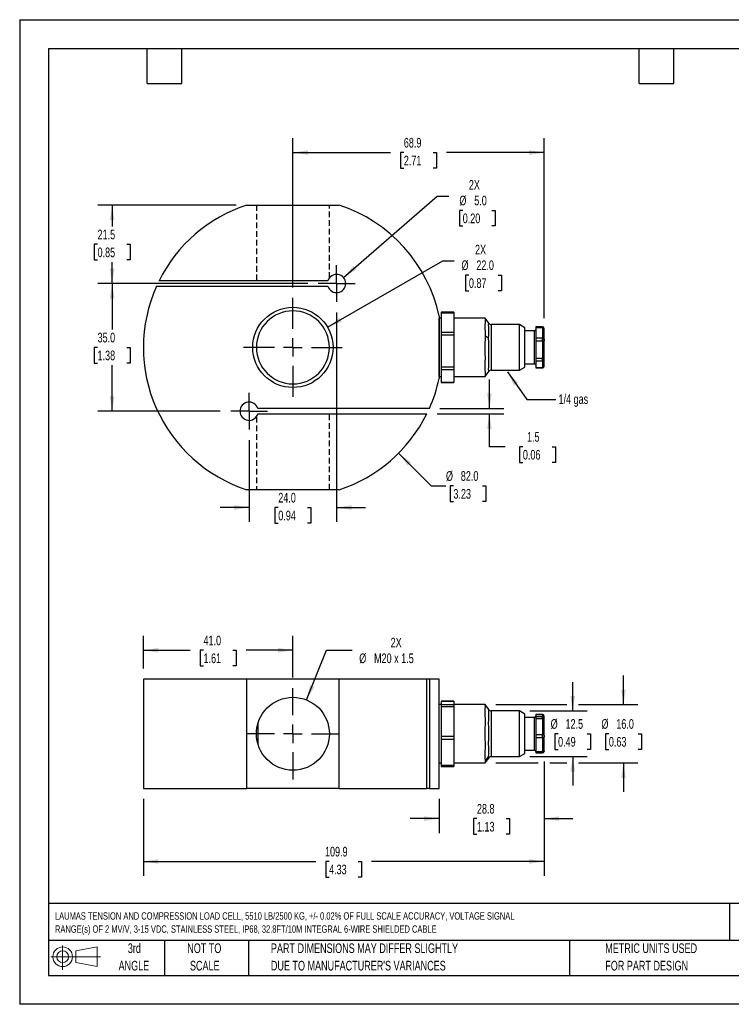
# Model space of a CAD drawing. Header units: millimetres. Extents: x 0 to 349, y 0 to 270.
# Tile 1 of 2: x 0 to 195, y 0 to 270. Entities that reach past the tile are written whole.
import ezdxf

# ---------------------------------------------------------------- set-up
doc = ezdxf.new("R2010")
doc.units = ezdxf.units.MM
doc.header["$LTSCALE"] = 1.25
doc.linetypes.add('CENTERX2', pattern=[20.32, 12.7, -2.54, 2.54, -2.54])
doc.linetypes.add('HIDDEN', pattern=[1.905, 1.27, -0.635])
for name, color, linetype in [('CENTER', 40, 'CENTERX2'), ('HIDDEN', 102, 'HIDDEN'), ('SLD-DEFPOINTS', 7, 'Continuous')]:
    doc.layers.add(name, color=color, linetype=linetype)
doc.layers.add('DIMENSIONS', color=140, linetype='Continuous', lineweight=25)
doc.layers.add('TEXT', color=140, linetype='Continuous', lineweight=25)
doc.styles.add('SLDTEXTSTYLE0', font='TXT', dxfattribs={"width": 0.7})
doc.dimstyles.new('SLDDIMSTYLE0', dxfattribs={"dimtxt": 2.69751, "dimasz": 4.1275, "dimexe": 0, "dimexo": 0.0625, "dimgap": 0.674377, "dimtad": 0, "dimtih": 1, "dimtoh": 1, "dimdec": 1, "dimrnd": 1e-09, "dimzin": 12, "dimdsep": 46, "dimtxsty": 'SLDTEXTSTYLE0', "dimsah": 1, "dimcen": 0, "dimadec": 0, "dimazin": 3, "dimtfac": 1, "dimtdec": 1, "dimtofl": 0, "dimtmove": 0, "dimatfit": 3, "dimfxl": 0, "dimfrac": 2, "dimtolj": 1, "dimtzin": 12, "dimarcsym": 0})
doc.dimstyles.new('SLDDIMSTYLE1', dxfattribs={"dimtxt": 2.69751, "dimasz": 4.1275, "dimexe": 0, "dimexo": 0.0625, "dimgap": 0.674377, "dimtad": 0, "dimtih": 1, "dimtoh": 1, "dimdec": 1, "dimrnd": 1e-09, "dimzin": 4, "dimdsep": 46, "dimtxsty": 'SLDTEXTSTYLE0', "dimsah": 1, "dimcen": 0.09, "dimadec": 0, "dimazin": 1, "dimtfac": 1, "dimtdec": 1, "dimtofl": 0, "dimtmove": 0, "dimatfit": 3, "dimfxl": 0, "dimfrac": 2, "dimtolj": 1, "dimtzin": 12, "dimarcsym": 0})
doc.dimstyles.new('SLDDIMSTYLE2', dxfattribs={"dimtxt": 2.69751, "dimasz": 4.1275, "dimexe": 0, "dimexo": 0.0625, "dimgap": 0.674377, "dimtad": 0, "dimtih": 1, "dimtoh": 1, "dimdec": 1, "dimrnd": 1e-09, "dimzin": 12, "dimdsep": 46, "dimtxsty": 'SLDTEXTSTYLE0', "dimsah": 1, "dimcen": 0.09, "dimadec": 0, "dimazin": 3, "dimtfac": 1, "dimtdec": 1, "dimtmove": 0, "dimatfit": 0, "dimfxl": 0, "dimfrac": 2, "dimtolj": 1, "dimtzin": 12, "dimarcsym": 0})
doc.dimstyles.new('SLDDIMSTYLE3', dxfattribs={"dimtxt": 2.69751, "dimasz": 4.1275, "dimexe": 0, "dimexo": 0.0625, "dimgap": 0.674377, "dimtad": 0, "dimtih": 1, "dimtoh": 1, "dimdec": 1, "dimrnd": 1e-09, "dimzin": 4, "dimdsep": 46, "dimtxsty": 'SLDTEXTSTYLE0', "dimsah": 1, "dimcen": 0.09, "dimadec": 0, "dimazin": 1, "dimtfac": 1, "dimtdec": 1, "dimtmove": 0, "dimatfit": 0, "dimfxl": 0, "dimfrac": 2, "dimtolj": 1, "dimtzin": 12, "dimarcsym": 0})
doc.dimstyles.new('SLDDIMSTYLE4', dxfattribs={"dimtxt": 2.69751, "dimasz": 4.1275, "dimexe": 0, "dimexo": 0.0625, "dimgap": 0.674377, "dimtad": 0, "dimtih": 1, "dimtoh": 1, "dimdec": 1, "dimrnd": 1e-09, "dimzin": 12, "dimdsep": 46, "dimtxsty": 'SLDTEXTSTYLE0', "dimsah": 1, "dimcen": 0.09, "dimadec": 0, "dimazin": 3, "dimtfac": 1, "dimtdec": 1, "dimtofl": 0, "dimtmove": 0, "dimatfit": 3, "dimfxl": 0, "dimfrac": 2, "dimtolj": 1, "dimtzin": 12, "dimarcsym": 0})
doc.dimstyles.new('SLDDIMSTYLE6', dxfattribs={"dimtxt": 2.69751, "dimasz": 4.1275, "dimexe": 0, "dimexo": 0.0625, "dimgap": 0.674377, "dimtad": 0, "dimtih": 1, "dimtoh": 1, "dimdec": 1, "dimrnd": 1e-09, "dimzin": 4, "dimdsep": 46, "dimtxsty": 'SLDTEXTSTYLE0', "dimsah": 1, "dimcen": 0, "dimadec": 0, "dimazin": 1, "dimtfac": 1, "dimtdec": 1, "dimtofl": 0, "dimtmove": 0, "dimatfit": 3, "dimfxl": 0, "dimfrac": 2, "dimtolj": 1, "dimtzin": 12, "dimarcsym": 0})
doc.dimstyles.new('SLDDIMSTYLE7', dxfattribs={"dimtxt": 2.69751, "dimasz": 4.1275, "dimexe": 0, "dimexo": 0.0625, "dimgap": 0.674377, "dimtad": 0, "dimtih": 1, "dimtoh": 1, "dimdec": 1, "dimrnd": 1e-09, "dimzin": 4, "dimdsep": 46, "dimtxsty": 'SLDTEXTSTYLE0', "dimsah": 1, "dimcen": 0, "dimadec": 0, "dimazin": 1, "dimtfac": 1, "dimtdec": 1, "dimtofl": 0, "dimtmove": 0, "dimatfit": 3, "dimfxl": 0, "dimfrac": 2, "dimtolj": 1, "dimtzin": 12, "dimarcsym": 0})
doc.dimstyles.new('SLDDIMSTYLE8', dxfattribs={"dimtxt": 0.18, "dimasz": 4.1275, "dimexe": 0, "dimexo": 0.0625, "dimgap": 0, "dimtad": 0, "dimtih": 1, "dimtoh": 1, "dimdec": 0, "dimrnd": 1e-09, "dimzin": 0, "dimdsep": 46, "dimtxsty": 'Standard', "dimsah": 1, "dimcen": 0.09, "dimadec": 0, "dimazin": 0, "dimtfac": 4.1275, "dimtdec": 0, "dimtofl": 0, "dimtmove": 0, "dimatfit": 3, "dimfxl": 0, "dimfrac": 2, "dimtolj": 1, "dimtzin": 0, "dimarcsym": 0})

# ---------------------------------------------------------------- blocks, each defined once
blk = doc.blocks.new('Block11')
at = {"color": 7, "linetype": 'Continuous', "lineweight": 18}
for p, q in [((3.24, 6.64), (3.24, 0)), ((6.85, 5.21), (12.72, 6.29)), ((12.72, 6.29), (12.72, 0.91)), ((0, 3.6), (13.59, 3.6)), ((6.85, 2), (6.85, 5.21)), ((6.85, 2), (12.72, 0.91))]:
    blk.add_line(p, q, dxfattribs=at)
for radius in [2.69, 1.61]:
    blk.add_circle((3.24, 3.6), radius, dxfattribs=at)
blk = doc.blocks.new('Block12')
at = {"layer": 'SLD-DEFPOINTS'}
blk.add_blockref('Block11', (0, 0), dxfattribs=at)
blk = doc.blocks.new('SW_NOTE_0')
at = {"layer": 'TEXT', "color": 0, "linetype": 'CENTERX2', "lineweight": 18, "attachment_point": 1, "style": 'SLDTEXTSTYLE0'}
for s, insert, char_height in [('LAUMAS TENSION AND COMPRESSION LOAD CELL, 5510 LB/2500 KG, +/- 0.02% OF FULL SCALE ACCURACY, VOLTAGE SIGNAL', (0, 2.61), 2.02313), ('RANGE(s) OF 2 MV/V, 3-15 VDC, STAINLESS STEEL, IP68, 32.8FT/10M INTEGRAL 6-WIRE SHIELDED CABLE', (0, -0.98), 2.0231)]:
    blk.add_mtext(s, dxfattribs=dict(at, insert=insert, char_height=char_height))
blk = doc.blocks.new('SW_NOTE_0_3')
at = {"layer": 'TEXT', "color": 0, "linetype": 'CENTERX2', "lineweight": 18, "char_height": 2.6458, "attachment_point": 1, "style": 'SLDTEXTSTYLE0'}
for s, insert in [('PART DIMENSIONS MAY DIFFER SLIGHTLY', (0, 3.41)), ("DUE TO MANUFACTURER'S VARIANCES", (0, -1.37))]:
    blk.add_mtext(s, dxfattribs=dict(at, insert=insert))
blk = doc.blocks.new('SW_NOTE_0_4')
at = {"layer": 'TEXT', "color": 0, "linetype": 'CENTERX2', "lineweight": 18, "char_height": 2.646, "attachment_point": 2, "style": 'SLDTEXTSTYLE0'}
for s, insert in [('NOT TO', (6.57, 3.41)), ('SCALE', (6.69, -1.37))]:
    blk.add_mtext(s, dxfattribs=dict(at, insert=insert))
blk = doc.blocks.new('SW_NOTE_0_5')
at = {"layer": 'TEXT', "color": 0, "linetype": 'CENTERX2', "lineweight": 18, "char_height": 2.646, "attachment_point": 2, "style": 'SLDTEXTSTYLE0'}
for s, insert in [('3rd', (2.89, 3.41)), ('ANGLE', (2.77, -1.37))]:
    blk.add_mtext(s, dxfattribs=dict(at, insert=insert))
blk = doc.blocks.new('SW_NOTE_0_6')
at = {"layer": 'TEXT', "color": 0, "linetype": 'CENTERX2', "lineweight": 18, "char_height": 2.6458, "attachment_point": 1, "style": 'SLDTEXTSTYLE0'}
for s, insert in [('METRIC UNITS USED', (0, 3.41)), ('FOR PART DESIGN', (0, -1.37))]:
    blk.add_mtext(s, dxfattribs=dict(at, insert=insert))
blk = doc.blocks.new('_D')
at = {"layer": 'DIMENSIONS'}
for p, q in [((78.68, 83.42), (84.19, 97.04)), ((84.19, 97.04), (91.14, 97.04))]:
    blk.add_line(p, q, dxfattribs=at)
blk.add_solid([(78.68, 83.42), (80.81, 87.01), (79.64, 87.49)], dxfattribs=at)
at = {"layer": 'DIMENSIONS', "char_height": 2.646, "attachment_point": 1, "style": 'SLDTEXTSTYLE0'}
for s, insert in [('2X', (101.73, 100.45)), ('%%c', (93.12, 96.17)), ('M20 x 1.5', (97.19, 96.17))]:
    blk.add_mtext(s, dxfattribs=dict(at, insert=insert))
blk = doc.blocks.new('_D_1')
at = {"layer": 'DIMENSIONS'}
for p, q in [((33.93, 92.03), (33.93, 101.01)), ((74.93, 89.57), (74.93, 101.01)), ((33.93, 97.04), (46.76, 97.04)), ((50.42, 97.04), (49.51, 97.04)), ((49.51, 97.04), (49.51, 92.75)), ((58.43, 97.04), (59.34, 97.04)), ((59.34, 97.04), (59.34, 92.75)), ((74.93, 97.04), (62.09, 97.04)), ((49.51, 92.75), (50.42, 92.75)), ((59.34, 92.75), (58.43, 92.75))]:
    blk.add_line(p, q, dxfattribs=at)
for points in [[(33.93, 97.04), (38.05, 96.41), (38.05, 97.68)], [(74.93, 97.04), (70.8, 97.68), (70.8, 96.41)]]:
    blk.add_solid(points, dxfattribs=at)
at = {"layer": 'DIMENSIONS', "char_height": 2.646, "attachment_point": 1, "style": 'SLDTEXTSTYLE0'}
for s, insert in [('41.0', (50.42, 101.06)), ('1.61', (50.42, 96.17))]:
    blk.add_mtext(s, dxfattribs=dict(at, insert=insert))
blk = doc.blocks.new('_D_2')
at = {"layer": 'DIMENSIONS'}
for p, q in [((151.66, 80.4), (151.66, 88.34)), ((139.92, 80.4), (155.63, 80.4)), ((147.65, 74.15), (146.75, 74.15)), ((146.75, 74.15), (146.75, 69.87)), ((155.67, 74.15), (156.58, 74.15)), ((156.58, 74.15), (156.58, 69.87)), ((139.92, 67.9), (155.63, 67.9)), ((146.75, 69.87), (147.65, 69.87)), ((151.66, 67.9), (151.66, 59.97)), ((156.58, 69.87), (155.67, 69.87))]:
    blk.add_line(p, q, dxfattribs=at)
for points in [[(151.66, 80.4), (152.3, 84.53), (151.03, 84.53)], [(151.66, 67.9), (151.03, 63.78), (152.3, 63.78)]]:
    blk.add_solid(points, dxfattribs=at)
at = {"layer": 'DIMENSIONS', "char_height": 2.646, "attachment_point": 1, "style": 'SLDTEXTSTYLE0'}
for s, insert in [('%%c', (145.62, 78.17)), ('12.5', (149.69, 78.17)), ('0.49', (147.65, 73.28))]:
    blk.add_mtext(s, dxfattribs=dict(at, insert=insert))
blk = doc.blocks.new('_D_3')
at = {"layer": 'DIMENSIONS'}
for p, q in [((165.59, 82.15), (165.59, 90.09)), ((130.58, 82.15), (150.1, 82.15)), ((153.23, 82.15), (169.56, 82.15)), ((161.58, 74.15), (160.68, 74.15)), ((160.68, 74.15), (160.68, 69.87)), ((169.6, 74.15), (170.5, 74.15)), ((170.5, 74.15), (170.5, 69.87)), ((160.68, 69.87), (161.58, 69.87)), ((170.5, 69.87), (169.6, 69.87)), ((130.58, 66.15), (142.23, 66.15)), ((145.36, 66.15), (150.1, 66.15)), ((153.23, 66.15), (169.56, 66.15)), ((165.59, 66.15), (165.59, 58.22))]:
    blk.add_line(p, q, dxfattribs=at)
for points in [[(165.59, 82.15), (166.22, 86.28), (164.95, 86.28)], [(165.59, 66.15), (164.95, 62.03), (166.22, 62.03)]]:
    blk.add_solid(points, dxfattribs=at)
at = {"layer": 'DIMENSIONS', "char_height": 2.646, "attachment_point": 1, "style": 'SLDTEXTSTYLE0'}
for s, insert in [('%%c', (159.54, 78.17)), ('16.0', (163.62, 78.17)), ('0.63', (161.58, 73.28))]:
    blk.add_mtext(s, dxfattribs=dict(at, insert=insert))
blk = doc.blocks.new('_D_4')
at = {"layer": 'DIMENSIONS'}
for p, q in [((143.8, 66.56), (143.8, 35.19)), ((33.93, 56.28), (33.93, 35.19)), ((33.93, 39.15), (81.2, 39.15)), ((84.85, 39.15), (83.95, 39.15)), ((83.95, 39.15), (83.95, 34.87)), ((92.87, 39.15), (93.77, 39.15)), ((93.77, 39.15), (93.77, 34.87)), ((143.8, 39.15), (96.52, 39.15)), ((83.95, 34.87), (84.85, 34.87)), ((93.77, 34.87), (92.87, 34.87))]:
    blk.add_line(p, q, dxfattribs=at)
for points in [[(33.93, 39.15), (38.05, 38.52), (38.05, 39.79)], [(143.8, 39.15), (139.67, 39.79), (139.67, 38.52)]]:
    blk.add_solid(points, dxfattribs=at)
at = {"layer": 'DIMENSIONS', "char_height": 2.646, "attachment_point": 1, "style": 'SLDTEXTSTYLE0'}
for s, insert in [('109.9', (83.73, 43.17)), ('4.33', (84.85, 38.28))]:
    blk.add_mtext(s, dxfattribs=dict(at, insert=insert))
blk = doc.blocks.new('_D_5')
at = {"layer": 'DIMENSIONS'}
for p, q in [((143.8, 66.56), (143.8, 46.92)), ((115.03, 56.28), (115.03, 46.92)), ((115.03, 50.89), (107.09, 50.89)), ((125.4, 50.89), (124.5, 50.89)), ((124.5, 50.89), (124.5, 46.6)), ((133.42, 50.89), (134.32, 50.89)), ((134.32, 50.89), (134.32, 46.6)), ((143.8, 50.89), (151.73, 50.89)), ((124.5, 46.6), (125.4, 46.6)), ((134.32, 46.6), (133.42, 46.6))]:
    blk.add_line(p, q, dxfattribs=at)
for points in [[(115.03, 50.89), (110.9, 51.53), (110.9, 50.26)], [(143.8, 50.89), (147.92, 50.26), (147.92, 51.53)]]:
    blk.add_solid(points, dxfattribs=at)
at = {"layer": 'DIMENSIONS', "char_height": 2.646, "attachment_point": 1, "style": 'SLDTEXTSTYLE0'}
for s, insert in [('28.8', (125.4, 54.91)), ('1.13', (125.4, 50.01))]:
    blk.add_mtext(s, dxfattribs=dict(at, insert=insert))
blk = doc.blocks.new('SW_CENTERMARKSYMBOL_0')
at = {"layer": 'CENTER', "color": 0}
for p, q in [((0, 5.08), (0, 12.54)), ((-5.08, 0), (-12.54, 0)), ((0, 0), (-2.54, 0)), ((0, 0), (0, 2.54)), ((0, 0), (0, -2.54)), ((0, 0), (2.54, 0)), ((5.08, 0), (12.54, 0)), ((0, -5.08), (0, -12.54))]:
    blk.add_line(p, q, dxfattribs=at)
blk = doc.blocks.new('_D_12')
at = {"layer": 'DIMENSIONS'}
for p, q in [((84.45, 185.56), (116.06, 203.8)), ((116.06, 203.8), (119.18, 203.8)), ((123.2, 199.89), (122.3, 199.89)), ((122.3, 199.89), (122.3, 195.6)), ((131.22, 199.89), (132.12, 199.89)), ((132.12, 199.89), (132.12, 195.6)), ((122.3, 195.6), (123.2, 195.6)), ((132.12, 195.6), (131.22, 195.6))]:
    blk.add_line(p, q, dxfattribs=at)
blk.add_solid([(84.45, 185.56), (88.34, 187.07), (87.71, 188.17)], dxfattribs=at)
at = {"layer": 'DIMENSIONS', "char_height": 2.646, "attachment_point": 1, "style": 'SLDTEXTSTYLE0'}
for s, insert in [('2X', (124.88, 208.19)), ('%%c', (121.16, 203.9)), ('22.0', (125.24, 203.9)), ('0.87', (123.2, 199.01))]:
    blk.add_mtext(s, dxfattribs=dict(at, insert=insert))
blk = doc.blocks.new('_D_13')
at = {"layer": 'DIMENSIONS'}
for p, q in [((88.81, 199.2), (114.5, 221.54)), ((114.5, 221.54), (117.7, 221.54)), ((121.5, 217.62), (120.59, 217.62)), ((120.59, 217.62), (120.59, 213.34)), ((129.52, 217.62), (130.42, 217.62)), ((130.42, 217.62), (130.42, 213.34)), ((120.59, 213.34), (121.5, 213.34)), ((130.42, 213.34), (129.52, 213.34))]:
    blk.add_line(p, q, dxfattribs=at)
blk.add_solid([(88.81, 199.2), (92.34, 201.43), (91.51, 202.39)], dxfattribs=at)
at = {"layer": 'DIMENSIONS', "char_height": 2.646, "attachment_point": 1, "style": 'SLDTEXTSTYLE0'}
for s, insert in [('2X', (123.18, 225.92)), ('%%c', (120.59, 221.64)), ('5.0', (124.66, 221.64)), ('0.20', (121.5, 216.75))]:
    blk.add_mtext(s, dxfattribs=dict(at, insert=insert))
blk = doc.blocks.new('_D_14')
at = {"layer": 'DIMENSIONS'}
for p, q in [((74.93, 196.47), (74.93, 237.43)), ((143.8, 188.08), (143.8, 237.43)), ((74.93, 233.46), (101.7, 233.46)), ((105.35, 233.46), (104.45, 233.46)), ((104.45, 233.46), (104.45, 229.18)), ((113.37, 233.46), (114.27, 233.46)), ((114.27, 233.46), (114.27, 229.18)), ((143.8, 233.46), (117.02, 233.46)), ((104.45, 229.18), (105.35, 229.18)), ((114.27, 229.18), (113.37, 229.18))]:
    blk.add_line(p, q, dxfattribs=at)
for points in [[(74.93, 233.46), (79.05, 232.83), (79.05, 234.1)], [(143.8, 233.46), (139.67, 234.1), (139.67, 232.83)]]:
    blk.add_solid(points, dxfattribs=at)
at = {"layer": 'DIMENSIONS', "char_height": 2.646, "attachment_point": 1, "style": 'SLDTEXTSTYLE0'}
for s, insert in [('68.9', (105.35, 237.48)), ('2.71', (105.35, 232.59))]:
    blk.add_mtext(s, dxfattribs=dict(at, insert=insert))
blk = doc.blocks.new('_D_15')
at = {"layer": 'DIMENSIONS'}
for p, q in [((59.4, 219.06), (21.4, 219.06)), ((25.37, 219.06), (25.37, 213.2)), ((21.36, 208.31), (20.46, 208.31)), ((20.46, 208.31), (20.46, 204.02)), ((29.38, 208.31), (30.28, 208.31)), ((30.28, 208.31), (30.28, 204.02)), ((20.46, 204.02), (21.36, 204.02)), ((25.37, 197.56), (25.37, 203.42)), ((30.28, 204.02), (29.38, 204.02)), ((79.01, 197.56), (21.4, 197.56))]:
    blk.add_line(p, q, dxfattribs=at)
for points in [[(25.37, 219.06), (24.73, 214.93), (26, 214.93)], [(25.37, 197.56), (26, 201.68), (24.73, 201.68)]]:
    blk.add_solid(points, dxfattribs=at)
at = {"layer": 'DIMENSIONS', "char_height": 2.646, "attachment_point": 1, "style": 'SLDTEXTSTYLE0'}
for s, insert in [('21.5', (21.36, 212.32)), ('0.85', (21.36, 207.43))]:
    blk.add_mtext(s, dxfattribs=dict(at, insert=insert))
blk = doc.blocks.new('_D_16')
at = {"layer": 'DIMENSIONS'}
for p, q in [((79.01, 197.56), (21.4, 197.56)), ((25.37, 197.56), (25.37, 184.95)), ((21.36, 180.06), (20.46, 180.06)), ((20.46, 180.06), (20.46, 175.77)), ((29.38, 180.06), (30.28, 180.06)), ((30.28, 180.06), (30.28, 175.77)), ((20.46, 175.77), (21.36, 175.77)), ((30.28, 175.77), (29.38, 175.77)), ((25.37, 162.56), (25.37, 175.17)), ((55.01, 162.56), (21.4, 162.56))]:
    blk.add_line(p, q, dxfattribs=at)
for points in [[(25.37, 197.56), (24.73, 193.43), (26, 193.43)], [(25.37, 162.56), (26, 166.68), (24.73, 166.68)]]:
    blk.add_solid(points, dxfattribs=at)
at = {"layer": 'DIMENSIONS', "char_height": 2.646, "attachment_point": 1, "style": 'SLDTEXTSTYLE0'}
for s, insert in [('35.0', (21.36, 184.07)), ('1.38', (21.36, 179.18))]:
    blk.add_mtext(s, dxfattribs=dict(at, insert=insert))
blk = doc.blocks.new('_D_17')
at = {"layer": 'DIMENSIONS'}
for p, q in [((86.93, 189.64), (86.93, 132.2)), ((62.93, 154.64), (62.93, 132.2)), ((62.93, 136.17), (54.99, 136.17)), ((70.92, 136.17), (70.01, 136.17)), ((70.01, 136.17), (70.01, 131.88)), ((78.93, 136.17), (79.84, 136.17)), ((79.84, 136.17), (79.84, 131.88)), ((86.93, 136.17), (94.86, 136.17)), ((70.01, 131.88), (70.92, 131.88)), ((79.84, 131.88), (78.93, 131.88))]:
    blk.add_line(p, q, dxfattribs=at)
for points in [[(62.93, 136.17), (58.8, 136.8), (58.8, 135.53)], [(86.93, 136.17), (91.05, 135.53), (91.05, 136.8)]]:
    blk.add_solid(points, dxfattribs=at)
at = {"layer": 'DIMENSIONS', "char_height": 2.646, "attachment_point": 1, "style": 'SLDTEXTSTYLE0'}
for s, insert in [('24.0', (70.92, 140.18)), ('0.94', (70.92, 135.29))]:
    blk.add_mtext(s, dxfattribs=dict(at, insert=insert))
blk = doc.blocks.new('_D_18')
at = {"layer": 'DIMENSIONS'}
for p, q in [((103.92, 151.07), (112.87, 142.12)), ((112.87, 142.12), (116.91, 142.12)), ((118.95, 142.12), (118.04, 142.12)), ((118.04, 142.12), (118.04, 137.83)), ((126.96, 142.12), (127.87, 142.12)), ((127.87, 142.12), (127.87, 137.83)), ((118.04, 137.83), (118.95, 137.83)), ((127.87, 137.83), (126.96, 137.83))]:
    blk.add_line(p, q, dxfattribs=at)
blk.add_solid([(103.92, 151.07), (106.39, 147.7), (107.28, 148.6)], dxfattribs=at)
at = {"layer": 'DIMENSIONS', "char_height": 2.646, "attachment_point": 1, "style": 'SLDTEXTSTYLE0'}
for s, insert in [('%%c', (116.91, 146.13)), ('82.0', (120.98, 146.13)), ('3.23', (118.95, 141.24))]:
    blk.add_mtext(s, dxfattribs=dict(at, insert=insert))
blk = doc.blocks.new('_D_19')
at = {"layer": 'DIMENSIONS'}
for p, q in [((128.82, 163.31), (128.82, 171.24)), ((115.22, 163.31), (132.79, 163.31)), ((114.51, 161.81), (132.79, 161.81)), ((128.82, 152.83), (128.82, 161.81)), ((133.14, 152.83), (128.82, 152.83)), ((138, 152.83), (137.1, 152.83)), ((137.1, 152.83), (137.1, 148.55)), ((146.02, 152.83), (146.93, 152.83)), ((146.93, 152.83), (146.93, 148.55)), ((137.1, 148.55), (138, 148.55)), ((146.93, 148.55), (146.02, 148.55))]:
    blk.add_line(p, q, dxfattribs=at)
for points in [[(128.82, 163.31), (129.46, 167.43), (128.19, 167.43)], [(128.82, 161.81), (128.19, 157.68), (129.46, 157.68)]]:
    blk.add_solid(points, dxfattribs=at)
at = {"layer": 'DIMENSIONS', "char_height": 2.646, "attachment_point": 1, "style": 'SLDTEXTSTYLE0'}
for s, insert in [('1.5', (139.13, 156.85)), ('0.06', (138, 151.96))]:
    blk.add_mtext(s, dxfattribs=dict(at, insert=insert))
blk = doc.blocks.new('SW_CENTERMARKSYMBOL_2')
at = {"layer": 'CENTER', "color": 0}
for p, q in [((0, 5.08), (0, 13.54)), ((-5.08, 0), (-13.54, 0)), ((0, 0), (-2.54, 0)), ((0, 0), (0, 2.54)), ((0, 0), (0, -2.54)), ((0, 0), (2.54, 0)), ((5.08, 0), (13.54, 0)), ((0, -5.08), (0, -13.54))]:
    blk.add_line(p, q, dxfattribs=at)
blk = doc.blocks.new('SW_CENTERMARKSYMBOL_3')
at = {"layer": 'CENTER', "color": 0}
for p, q in [((0, 2.54), (0, 5.04)), ((-2.54, 0), (-5.04, 0)), ((0, 0), (-2.54, 0)), ((0, 0), (0, 2.54)), ((0, 0), (0, -2.54)), ((0, 0), (2.54, 0)), ((2.54, 0), (5.04, 0)), ((0, -2.54), (0, -5.04))]:
    blk.add_line(p, q, dxfattribs=at)
blk = doc.blocks.new('SW_CENTERMARKSYMBOL_4')
at = {"layer": 'CENTER', "color": 0}
for p, q in [((0, 2.54), (0, 5.04)), ((-2.54, 0), (-5.04, 0)), ((0, 0), (-2.54, 0)), ((0, 0), (0, 2.54)), ((0, 0), (0, -2.54)), ((0, 0), (2.54, 0)), ((2.54, 0), (5.04, 0)), ((0, -2.54), (0, -5.04))]:
    blk.add_line(p, q, dxfattribs=at)

msp = doc.modelspace()

# ---------------------------------------------------------------- linework, layer by layer
at = {"color": 7, "linetype": 'Continuous'}
for p, q in [((0, 269.88), (0, 0)), ((0, 269.88), (349.25, 269.88)), ((349.25, 0), (0, 0))]:
    msp.add_line(p, q, dxfattribs=at)
for p, q in [((62.28, 219.06), (87.57, 219.06)), ((84.54, 198.31), (38.21, 198.31)), ((37.5, 196.81), (84.54, 196.81)), ((119.05, 189.69), (115.55, 189.69)), ((115.55, 189.69), (115.55, 189.54)), ((115.55, 189.54), (119.05, 189.54)), ((115.55, 189.54), (115.55, 184.17)), ((119.05, 189.69), (119.05, 189.54)), ((119.05, 189.54), (119.05, 184.17)), ((115.03, 188.6), (115.03, 171.51)), ((115.55, 188.06), (115.05, 188.06)), ((115.05, 172.06), (115.05, 188.06)), ((127.7, 188.06), (119.05, 188.06)), ((128.63, 186.71), (127.7, 188.06)), ((137.05, 186.31), (129.3, 186.31)), ((129.3, 186.31), (129.3, 173.81)), ((138.55, 185.44), (137.05, 186.31)), ((137.05, 182.51), (137.05, 186.31)), ((119.05, 184.17), (115.55, 184.17)), ((115.55, 184.17), (115.55, 183.48)), ((119.05, 184.17), (119.05, 183.48)), ((138.55, 182.17), (138.55, 185.44)), ((141.15, 184.56), (138.55, 184.56)), ((141.15, 181.83), (141.15, 184.56)), ((143.4, 185.68), (141.55, 185.68)), ((141.55, 185.68), (141.55, 185.53)), ((141.55, 185.53), (143.4, 185.53)), ((141.55, 185.53), (141.55, 182.59)), ((143.4, 185.53), (143.4, 185.68)), ((143.4, 185.53), (143.4, 182.59)), ((143.8, 185.26), (143.8, 185.21)), ((143.8, 182.27), (143.8, 185.21)), ((115.55, 183.48), (119.05, 183.48)), ((115.55, 183.48), (115.55, 174.6)), ((119.05, 183.48), (119.05, 174.6)), ((127.71, 183.2), (128.61, 182.68)), ((137.05, 173.81), (137.05, 182.51)), ((138.55, 174.67), (138.55, 182.17)), ((141.15, 175.56), (141.15, 181.83)), ((143.4, 182.59), (141.55, 182.59)), ((141.55, 182.59), (141.55, 181.9)), ((141.55, 181.9), (143.4, 181.9)), ((141.55, 181.9), (141.55, 177.02)), ((143.4, 181.9), (143.4, 182.59)), ((143.4, 181.9), (143.4, 177.02)), ((143.8, 182.27), (143.8, 182.12)), ((143.8, 182.12), (143.8, 181.94)), ((143.8, 177.07), (143.8, 181.94)), ((138.55, 175.56), (141.15, 175.56)), ((143.4, 177.02), (141.55, 177.02)), ((141.55, 177.02), (141.55, 176.42)), ((141.55, 176.42), (143.4, 176.42)), ((141.55, 176.42), (141.55, 174.49)), ((143.4, 176.42), (143.4, 177.02)), ((143.4, 176.42), (143.4, 174.49)), ((143.8, 176.79), (143.8, 177.07)), ((143.8, 174.86), (143.8, 176.79)), ((119.05, 174.6), (115.55, 174.6)), ((115.55, 174.6), (115.55, 174)), ((115.55, 174), (119.05, 174)), ((115.55, 174), (115.55, 170.48)), ((119.05, 174.6), (119.05, 174)), ((119.05, 174), (119.05, 170.48)), ((127.7, 172.05), (128.63, 173.41)), ((129.3, 173.81), (137.05, 173.81)), ((137.05, 173.81), (138.55, 174.67)), ((143.4, 174.49), (141.55, 174.49)), ((141.55, 174.49), (141.55, 174.43)), ((141.55, 174.43), (143.4, 174.43)), ((143.4, 174.43), (143.4, 174.49)), ((115.05, 172.06), (115.55, 172.06)), ((119.05, 170.48), (115.55, 170.48)), ((115.55, 170.48), (115.55, 170.42)), ((115.55, 170.42), (119.05, 170.42)), ((119.05, 172.06), (127.7, 172.06)), ((119.05, 170.48), (119.05, 170.42)), ((112.35, 163.31), (65.31, 163.31)), ((65.31, 161.81), (111.64, 161.81)), ((87.57, 141.06), (62.28, 141.06)), ((33.93, 89.15), (33.93, 59.15)), ((62.28, 89.15), (33.93, 89.15)), ((62.28, 59.15), (62.28, 89.15)), ((87.57, 89.15), (62.28, 89.15)), ((87.57, 89.15), (87.57, 59.15)), ((111.64, 89.15), (87.57, 89.15)), ((111.64, 59.15), (111.64, 89.15)), ((112.35, 89.15), (111.64, 89.15)), ((112.35, 89.15), (112.35, 59.15)), ((115.03, 89.15), (112.35, 89.15)), ((115.03, 59.15), (115.03, 89.15)), ((115.55, 82.15), (115.05, 82.15)), ((115.05, 66.8), (115.05, 82.15)), ((119.05, 83.13), (115.55, 83.13)), ((115.55, 83.13), (119.05, 83.13)), ((115.55, 83.13), (115.55, 82.06)), ((115.55, 83.13), (115.55, 83.13)), ((119.05, 82.06), (115.55, 82.06)), ((115.55, 82.06), (115.55, 81.61)), ((115.55, 81.61), (119.05, 81.61)), ((115.55, 81.61), (115.55, 73.38)), ((119.05, 83.13), (119.05, 82.06)), ((119.05, 83.13), (119.05, 83.13)), ((127.7, 82.15), (119.05, 82.15)), ((119.05, 82.06), (119.05, 81.61)), ((119.05, 81.61), (119.05, 73.38)), ((128.63, 80.81), (127.7, 82.16)), ((137.05, 80.4), (129.3, 80.4)), ((129.3, 80.4), (129.3, 68.41)), ((138.55, 79.54), (137.05, 80.4)), ((137.05, 67.9), (137.05, 80.4)), ((138.55, 68.77), (138.55, 79.54)), ((141.15, 78.65), (138.55, 78.65)), ((141.15, 69.65), (141.15, 78.65)), ((143.4, 79.42), (141.55, 79.42)), ((141.55, 79.42), (141.55, 79.41)), ((141.55, 79.41), (143.4, 79.41)), ((141.55, 79.41), (141.55, 78.83)), ((143.4, 78.83), (141.55, 78.83)), ((141.55, 78.83), (141.55, 78.38)), ((141.55, 78.38), (143.4, 78.38)), ((141.55, 78.38), (141.55, 73.86)), ((143.4, 79.41), (143.4, 79.42)), ((143.4, 79.41), (143.4, 78.83)), ((143.4, 78.38), (143.4, 78.83)), ((143.4, 78.38), (143.4, 73.86)), ((143.8, 78.43), (143.8, 79.01)), ((143.8, 78.22), (143.8, 78.43)), ((65.31, 76.9), (65.31, 71.41)), ((143.8, 73.71), (143.8, 78.22)), ((119.05, 73.38), (115.55, 73.38)), ((115.55, 73.38), (115.55, 72.64)), ((119.05, 73.38), (119.05, 72.64)), ((143.4, 73.86), (141.55, 73.86)), ((141.55, 73.86), (141.55, 73.12)), ((141.55, 73.12), (143.4, 73.12)), ((141.55, 73.12), (141.55, 69.19)), ((143.4, 73.12), (143.4, 73.86)), ((143.4, 73.12), (143.4, 69.19)), ((143.8, 73.71), (143.8, 73.36)), ((143.8, 69.43), (143.8, 73.36)), ((115.55, 72.64), (119.05, 72.64)), ((115.55, 72.64), (115.55, 65.48)), ((119.05, 72.64), (119.05, 65.48)), ((127.7, 66.15), (128.63, 67.5)), ((128.61, 68.01), (127.71, 66.8)), ((129.3, 68.41), (129.3, 67.9)), ((129.3, 67.9), (137.05, 67.9)), ((137.05, 67.9), (138.55, 68.77)), ((138.55, 69.65), (141.15, 69.65)), ((143.4, 69.19), (141.55, 69.19)), ((141.55, 69.19), (141.55, 68.89)), ((141.55, 68.89), (143.4, 68.89)), ((143.4, 68.89), (143.4, 69.19)), ((143.8, 69.43), (143.8, 69.32)), ((115.05, 66.15), (115.05, 66.8)), ((115.05, 66.15), (115.55, 66.15)), ((119.05, 65.48), (115.55, 65.48)), ((115.55, 65.48), (115.55, 65.18)), ((115.55, 65.18), (119.05, 65.18)), ((119.05, 66.15), (127.7, 66.15)), ((119.05, 65.48), (119.05, 65.18)), ((33.93, 59.15), (62.28, 59.15)), ((87.57, 59.15), (62.28, 59.15)), ((87.57, 59.15), (111.64, 59.15)), ((112.35, 59.15), (111.64, 59.15)), ((112.35, 59.15), (115.03, 59.15))]:
    msp.add_line(p, q)
at = {"flags": 128}
for points in [[(128.61, 182.68), (128.62, 183.36), (128.62, 183.99), (128.62, 184.87), (128.62, 185.63), (128.61, 186.2), (128.62, 186.57), (128.62, 186.71), (128.62, 186.71)], [(127.7, 172.06), (127.7, 172.06), (127.7, 172.19), (127.71, 172.54), (127.71, 173.11), (127.7, 173.87), (127.7, 174.82), (127.7, 175.89), (127.71, 177.12), (127.7, 178.39), (127.7, 179.75), (127.7, 181.07), (127.71, 182.41), (127.71, 183.2)], [(128.62, 173.41), (128.62, 173.42), (128.62, 173.62), (128.61, 174.05), (128.62, 174.61), (128.62, 175.33), (128.62, 176.17), (128.62, 177.15), (128.62, 178.21), (128.62, 179.36), (128.62, 180.43), (128.62, 181.52), (128.61, 182.68)], [(127.71, 66.8), (127.7, 67.42), (127.7, 68.25), (127.7, 69.23), (127.71, 70.37), (127.71, 71.59), (127.7, 72.92), (127.7, 74.25), (127.7, 75.61), (127.71, 76.89), (127.71, 78.13), (127.7, 79.22), (127.7, 80.2), (127.7, 80.99), (127.71, 81.6), (127.7, 81.98), (127.7, 82.15), (127.7, 82.13)], [(128.61, 68.01), (128.62, 68.34), (128.62, 68.76), (128.62, 69.55), (128.62, 70.5), (128.61, 71.53), (128.62, 72.69), (128.62, 73.72), (128.62, 74.78), (128.62, 75.95), (128.61, 77.09), (128.62, 78.01), (128.62, 78.86), (128.62, 79.58), (128.62, 80.18), (128.62, 80.58), (128.62, 80.79), (128.62, 80.81)], [(143.8, 78.22), (143.79, 78.25), (143.77, 78.28), (143.73, 78.31), (143.68, 78.33), (143.62, 78.35), (143.55, 78.36), (143.47, 78.37), (143.4, 78.38)], [(143.4, 73.86), (143.47, 73.86), (143.55, 73.85), (143.62, 73.84), (143.68, 73.82), (143.73, 73.79), (143.77, 73.77), (143.79, 73.74), (143.8, 73.71)], [(143.8, 73.36), (143.79, 73.31), (143.77, 73.27), (143.73, 73.23), (143.68, 73.19), (143.62, 73.16), (143.55, 73.14), (143.47, 73.12), (143.4, 73.12)], [(128.62, 67.5), (128.62, 67.49), (128.62, 67.63), (128.61, 68.01)], [(143.4, 69.19), (143.47, 69.2), (143.55, 69.21), (143.62, 69.23), (143.68, 69.26), (143.73, 69.3), (143.77, 69.34), (143.79, 69.39), (143.8, 69.43)]]:
    msp.add_lwpolyline(points, dxfattribs=at)
for centre, radius in [((74.93, 180.06), 11), ((74.93, 74.15), 10)]:
    msp.add_circle(centre, radius)
for centre, radius, start, end in [((74.93, 180.06), 41, 107.9698, 153.5689), ((74.93, 180.06), 41, 12.0272, 72.0302), ((86.93, 197.56), 2.5, 197.4576, 162.5424), ((74.93, 180.06), 41, 155.8871, 252.0302), ((74.93, 180.06), 10, 0, 180), ((156.3, 185.65), 28.7, 175.2012, 184.8922), ((129.3, 187.06), 0.75, 207.2917, 270), ((141.15, 184.96), 0.4, 270, 0), ((143.4, 185.28), 0.4, 0, 90), ((143.43, 185.16), 0.367, 7.0419, 95.6293), ((143.43, 182.22), 0.367, 7.0419, 95.6293), ((143.49, 182.77), 0.879, 263.5604, 290.0572), ((74.93, 180.06), 10, 180, 0), ((141.15, 175.16), 0.4, 0, 90), ((143.49, 177.9), 0.879, 263.5604, 290.0572), ((143.41, 176.81), 0.385, 267.7001, 357.4987), ((129.3, 173.06), 0.75, 90, 152.2444), ((143.41, 174.88), 0.385, 267.7001, 357.4987), ((143.4, 174.83), 0.4, 270, 0), ((74.93, 180.06), 41, 335.8871, 347.9728), ((62.93, 162.56), 2.5, 17.4576, 342.5424), ((74.93, 180.06), 41, 287.9698, 333.5689), ((129.3, 81.15), 0.75, 207.3719, 270), ((141.15, 79.05), 0.4, 270, 0), ((143.4, 79.02), 0.4, 0, 90), ((143.4, 79.01), 0.399, 0.2064, 90.2049), ((143.4, 78.43), 0.399, 0.2064, 90.2049), ((129.3, 67.15), 0.75, 90, 152.817), ((141.15, 69.25), 0.4, 0, 90), ((143.4, 69.29), 0.4, 270, 0), ((-1.6, 67.31), 129.31, 359.4986, 359.7751)]:
    msp.add_arc(centre, radius, start, end)
at = {"layer": 'HIDDEN'}
for p, q in [((64.93, 219.06), (64.93, 198.31)), ((84.93, 199.06), (84.93, 219.06)), ((64.93, 161.06), (64.93, 141.06)), ((84.93, 141.06), (84.93, 161.81))]:
    msp.add_line(p, q, dxfattribs=at)
at = {"layer": 'TEXT'}
for p, q in [((7.94, 261.94), (341.31, 261.94)), ((7.94, 261.94), (7.94, 7.94)), ((34.92, 252.41), (34.92, 261.94)), ((44.45, 252.41), (44.45, 261.94)), ((169.86, 252.41), (169.86, 261.94)), ((179.39, 252.41), (179.39, 261.94)), ((34.92, 252.41), (44.45, 252.41)), ((169.86, 252.41), (179.39, 252.41)), ((341.31, 27.66), (7.94, 27.66)), ((194.7, 27.66), (194.7, 17.46)), ((341.31, 17.46), (7.94, 17.46)), ((39.69, 17.46), (39.69, 7.94)), ((62.76, 17.46), (62.76, 7.94)), ((150.81, 17.46), (150.81, 7.94)), ((7.94, 7.94), (341.31, 7.94))]:
    msp.add_line(p, q, dxfattribs=at)

# ---------------------------------------------------------------- block references
at = {"layer": 'CENTER'}
for name, p in [('SW_CENTERMARKSYMBOL_3', (86.93, 197.56)), ('SW_CENTERMARKSYMBOL_2', (74.93, 180.06)), ('SW_CENTERMARKSYMBOL_4', (62.93, 162.56)), ('SW_CENTERMARKSYMBOL_0', (74.93, 74.15))]:
    msp.add_blockref(name, p, dxfattribs=at)
at = {"layer": 'SLD-DEFPOINTS'}
msp.add_blockref('Block12', (8.55, 9.44), dxfattribs=at)
at = {"layer": 'TEXT', "linetype": 'CENTERX2', "lineweight": 18}
for name, p in [('SW_NOTE_0', (9.68, 22.62)), ('SW_NOTE_0_5', (28.56, 13.29)), ('SW_NOTE_0_4', (44.07, 13.29)), ('SW_NOTE_0_3', (68.9, 13.29)), ('SW_NOTE_0_6', (160.6, 13.29))]:
    msp.add_blockref(name, p, dxfattribs=at)

# ---------------------------------------------------------------- texts
at = {"layer": 'TEXT', "linetype": 'CENTERX2', "lineweight": 18, "insert": (147.78, 167.2), "char_height": 2.646, "attachment_point": 1, "style": 'SLDTEXTSTYLE0'}
msp.add_mtext('1/4 gas', dxfattribs=at)

# ---------------------------------------------------------------- dimensions: what is measured, and where the dimension line sits
at = {"layer": 'DIMENSIONS'}
for base, p1, p2, dimstyle, picture, middle in [((143.8, 233.46), (74.93, 193.6), (143.8, 185.21), 'SLDDIMSTYLE4', '_D_14', (109.36, 233.46)), ((86.93, 136.17), (62.93, 157.52), (86.93, 192.52), 'SLDDIMSTYLE3', '_D_17', (74.93, 136.17)), ((33.93, 97.04), (74.93, 86.69), (33.93, 89.15), 'SLDDIMSTYLE1', '_D_1', (54.43, 97.04)), ((143.8, 39.15), (33.93, 59.15), (143.8, 69.43), 'SLDDIMSTYLE4', '_D_4', (88.86, 39.15)), ((143.8, 50.89), (115.03, 59.15), (143.8, 69.43), 'SLDDIMSTYLE2', '_D_5', (129.41, 50.89))]:
    dim = msp.add_linear_dim(base=base, p1=p1, p2=p2, dimstyle=dimstyle, dxfattribs=at)
    dim.commit()
    dim.dimension.update_dxf_attribs({"geometry": picture, "text_midpoint": middle, "dimtype": 160})
for p1, p2, text, dimstyle, picture, middle in [((85.04, 195.92), (88.81, 199.2), '2X\\P<>', 'SLDDIMSTYLE6', '_D_13', (125.51, 219.77)), ((65.4, 174.56), (84.45, 185.56), '2X\\P<>', 'SLDDIMSTYLE6', '_D_12', (127.21, 202.03)), ((71.17, 64.89), (78.68, 83.42), '2X\\P%%cM20 x 1.5', 'SLDDIMSTYLE0', '_D', (104.06, 97.04))]:
    dim = msp.add_diameter_dim_2p(p1=p1, p2=p2, text=text, dimstyle=dimstyle, dxfattribs=at)
    dim.commit()
    dim.dimension.update_dxf_attribs({"geometry": picture, "text_midpoint": middle, "dimtype": 163})
for base, p1, p2, dimstyle, picture, middle in [((25.37, 219.06), (81.89, 197.56), (62.28, 219.06), 'SLDDIMSTYLE4', '_D_15', (25.37, 208.31)), ((25.37, 197.56), (57.89, 162.56), (81.89, 197.56), 'SLDDIMSTYLE1', '_D_16', (25.37, 180.06)), ((128.82, 161.81), (112.35, 163.31), (111.64, 161.81), 'SLDDIMSTYLE2', '_D_19', (128.82, 152.83))]:
    dim = msp.add_linear_dim(base=base, p1=p1, p2=p2, angle=90, dimstyle=dimstyle, dxfattribs=at)
    dim.commit()
    dim.dimension.update_dxf_attribs({"geometry": picture, "text_midpoint": middle, "dimtype": 160})
dim = msp.add_diameter_dim_2p(p1=(45.93, 209.05), p2=(103.92, 151.07), dimstyle='SLDDIMSTYLE7', dxfattribs=at)
dim.commit()
dim.dimension.update_dxf_attribs({"geometry": '_D_18', "text_midpoint": (122.96, 142.12), "dimtype": 163})
for base, p1, p2, dimstyle, picture, middle in [((165.59, 66.15), (127.7, 82.15), (127.7, 66.15), 'SLDDIMSTYLE3', '_D_3', (165.59, 74.15)), ((151.66, 80.4), (137.05, 67.9), (137.05, 80.4), 'SLDDIMSTYLE2', '_D_2', (151.66, 74.15))]:
    dim = msp.add_linear_dim(base=base, p1=p1, p2=p2, angle=90, text='%%c<>', dimstyle=dimstyle, dxfattribs=at)
    dim.commit()
    dim.dimension.update_dxf_attribs({"geometry": picture, "text_midpoint": middle, "dimtype": 160})

# ---------------------------------------------------------------- leaders
at = {"layer": 'TEXT', "linetype": 'CENTERX2', "lineweight": 18}
msp.add_leader([(133.79, 173.36), (139.09, 165.76), (147.03, 165.76)], dimstyle='SLDDIMSTYLE8', dxfattribs=at)

doc.saveas('drawing.dxf')
